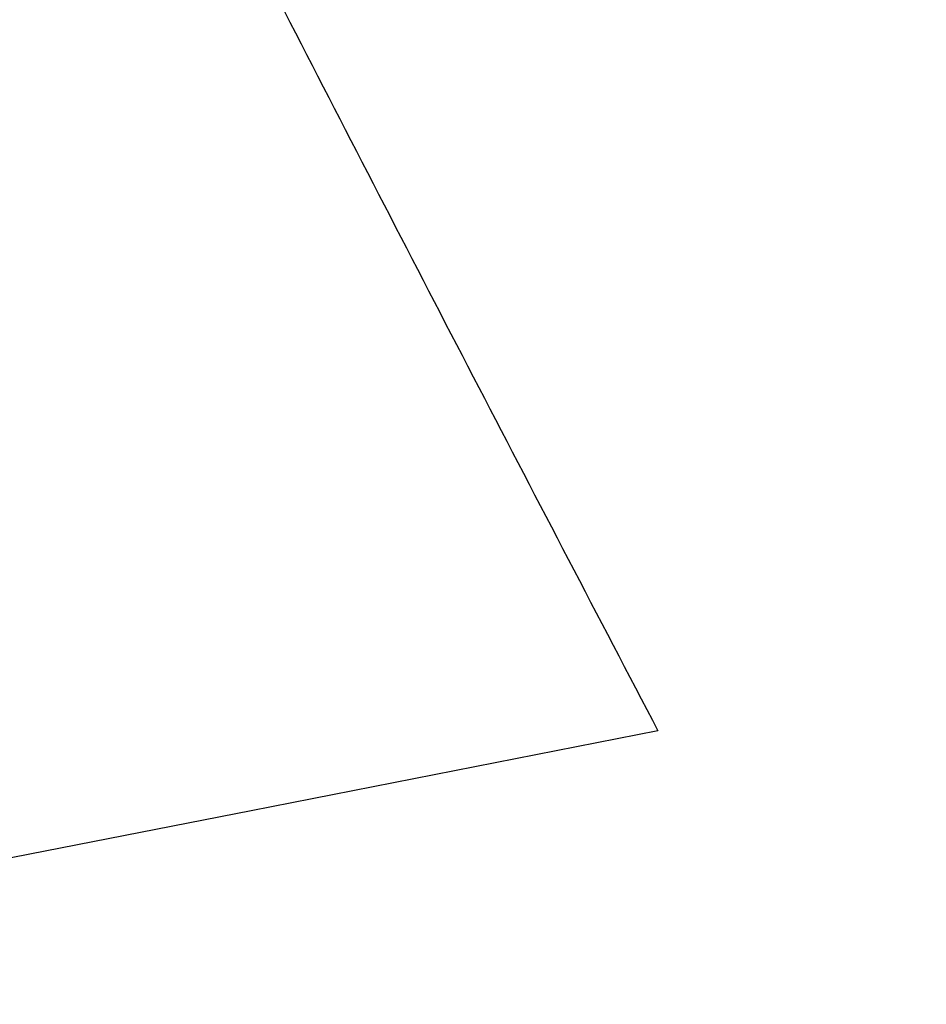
# Model space of a CAD drawing. Header units: millimetres. Extents: x -243.9 to -229.5, y -3.7 to 10.8.
# Tile 177 of 256: x -239.6082 to -239.5748, y 2.9227 to 2.959. Entities that reach past the tile are written whole.
import ezdxf

# ---------------------------------------------------------------- set-up
doc = ezdxf.new("R2010")
doc.units = ezdxf.units.MM
doc.header["$MEASUREMENT"] = 0
doc.layers.add('Default', color=7, linetype='Continuous', true_color=0x000000)

msp = doc.modelspace()

# ---------------------------------------------------------------- linework, layer by layer
at = {"layer": 'Default'}
msp.add_open_spline([(-233.690532, 3.75, 128.804588), (-233.690313, 4.136108, 128.804588), (-233.844103, 4.90838, 128.804588), (-234.508915, 5.903472, 128.804588), (-235.339376, 6.449053, 128.804588), (-236.084572, 6.664703, 128.804588), (-236.841333, 6.736961, 128.804588), (-237.798893, 6.546505, 128.804588), (-238.623711, 5.995299, 128.804588), (-239.123265, 5.380749, 128.804588), (-239.395458, 4.857328, 128.804588), (-239.555341, 4.305999, 128.804588), (-239.627427, 3.549175, 128.804588), (-239.437084, 2.591657, 128.804588), (-238.885806, 1.766812, 128.804588), (-238.271295, 1.267272, 128.804588), (-237.747853, 0.995071, 128.804588), (-237.196534, 0.835193, 128.804588), (-236.439705, 0.763104, 128.804588), (-235.48219, 0.953449, 128.804588), (-234.657343, 1.504726, 128.804588), (-234.157804, 2.119237, 128.804588), (-233.885609, 2.642669, 128.804588), (-233.725632, 3.194043, 128.804588), (-233.690488, 3.564637, 128.804588), (-233.690532, 3.75, 128.804588)], degree=3, knots=[0, 0, 0, 0, 1.158433, 2.316866, 3.521729, 4.07773, 4.633732, 5.792165, 6.950598, 7.55303, 8.155461, 8.711463, 9.267464, 10.425897, 11.58433, 12.186762, 12.789193, 13.345195, 13.901196, 15.059629, 16.218062, 16.820494, 17.422925, 17.978927, 18.534928, 18.534928, 18.534928, 18.534928], dxfattribs=at)
msp.add_rational_spline([(-239.683144, 3.134701, 127.848938), (-239.637283, 3.033199, 127.848938), (-239.58466, 2.932811, 127.848938)], [1, 0.999425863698, 1], degree=2, dxfattribs=at)
msp.add_open_spline([(-239.58466, 2.932811, 127.848938), (-240.864437, 2.68183, 123.515604), (-242.144213, 2.430849, 119.182271), (-243.423989, 2.179868, 114.848938)], degree=3, dxfattribs=at)

doc.saveas('drawing.dxf')
